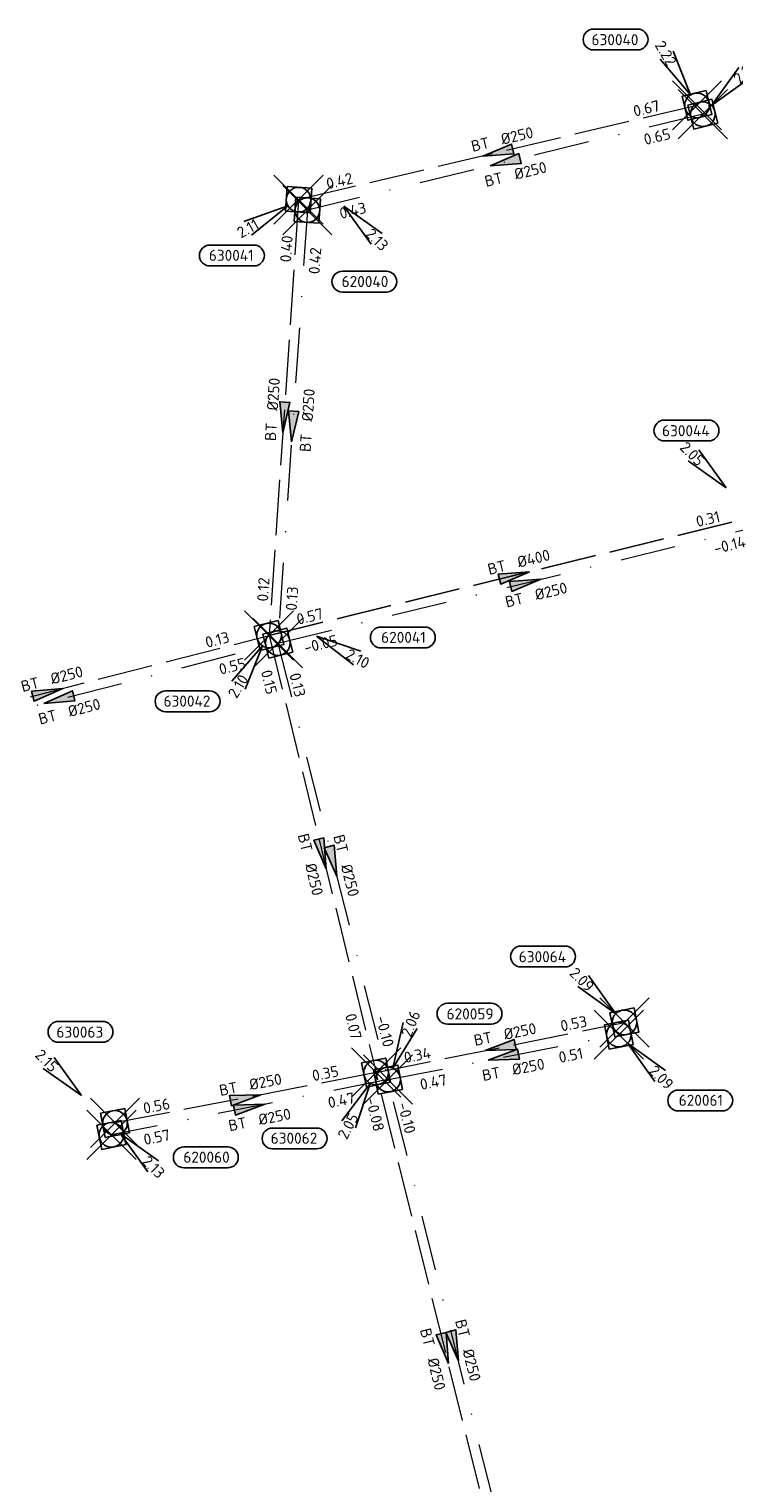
# Model space of a CAD drawing. Header units: metres. Extents: x 153343 to 157271, y 461673 to 467005.
# Tile 178 of 191: x 157018 to 157104, y 464580 to 464757. Entities that reach past the tile are written whole.
import ezdxf
from ezdxf.enums import TextEntityAlignment as Align

# ---------------------------------------------------------------- set-up
doc = ezdxf.new("R2010")
doc.units = ezdxf.units.M
doc.header["$LTSCALE"] = 0.75
doc.header["$PDMODE"] = 3
doc.header["$PDSIZE"] = 3
doc.linetypes.add('RI-HWA_BETON', pattern=[11.4, 9, -2.4])
doc.linetypes.add('RI-VWA_BETON', pattern=[19, 9, -5, 0, -5])
doc.layers.get('0').update_dxf_attribs({"lineweight": 25})
doc.layers.get('defpoints').update_dxf_attribs({"lineweight": 25})
for name, color, linetype in [('B-OI-RI-HWA_PUTNUMMER-S @ 0.75', 151, 'Continuous'), ('B-OI-RI-HWA_TRANSPORTLEIDING_BETON_400-G', 151, 'RI-HWA_BETON'), ('B-OI-RI-VWA_PUTNUMMER-S @ 0.75', 33, 'Continuous')]:
    doc.layers.add(name, color=color, linetype=linetype)
for name, color, linetype, lineweight in [('B-OI-RI-HWA_RIOOLPUT_INSPECTIEPUT-S', 151, 'Continuous', 25), ('B-OI-RI-HWA_STROOMRICHTING-S @ 0.75', 151, 'Continuous', 25), ('B-OI-RI-HWA_TRANSPORTLEIDING_BETON_250-G', 151, 'RI-HWA_BETON', 18), ('B-OI-RI-VWA_RIOOLPUT_INSPECTIEPUT_BETON-S', 33, 'Continuous', 25), ('B-OI-RI-VWA_STROOMRICHTING-S @ 0.75', 33, 'Continuous', 25), ('B-OI-RI-VWA_TRANSPORTLEIDING_BETON_250-G', 33, 'RI-VWA_BETON', 18)]:
    doc.layers.add(name, color=color, linetype=linetype, lineweight=lineweight)
doc.layers.add('inspectieput', color=7, linetype='Continuous', plot=False)
doc.styles.add('NLCS-ISO', font='isocpeur.ttf')

# ---------------------------------------------------------------- blocks, each defined once
blk = doc.blocks.new('*U1851')
at = {"ltscale": 0.1}
blk.add_hatch(color=256, dxfattribs=at).paths.add_polyline_path([(-2.5, 0), (2.5, -0.83), (2.5, 0.83)])
at = {"ltscale": 0.1, "flags": 128}
blk.add_lwpolyline([(-2.5, 0), (2.5, -0.83), (2.5, 0.83)], close=True, dxfattribs=at)
at = {"ltscale": 0.1, "style": 'NLCS-ISO'}
for tag, p in [('BOBL', (-11.25, 0)), ('MAT', (-1, 0.5))]:
    blk.add_attdef(tag, text='', height=1.8, dxfattribs=at).set_placement(p, align=Align.BOTTOM_RIGHT)
for tag, p in [('DIA', (1, 0.5)), ('BOBR', (10.3, 0))]:
    blk.add_attdef(tag, text='', height=1.8, dxfattribs=at).set_placement(p, align=Align.BOTTOM_LEFT)
at = {"layer": 'defpoints', "ltscale": 0.1, "style": 'NLCS-ISO', "flags": 1}
blk.add_attdef('JVA', text='', height=1.8, dxfattribs=at).set_placement((0, -1), align=Align.TOP_CENTER)
blk = doc.blocks.new('*U1831')
at = {"ltscale": 0.1}
blk.add_hatch(color=256, dxfattribs=at).paths.add_polyline_path([(2.5, 0), (-2.5, -0.83), (-2.5, 0.83)])
at = {"ltscale": 0.1, "flags": 128}
blk.add_lwpolyline([(2.5, 0), (-2.5, -0.83), (-2.5, 0.83)], close=True, dxfattribs=at)
at = {"ltscale": 0.1, "style": 'NLCS-ISO'}
for tag, p in [('BOBL', (-12.26, 0)), ('MAT', (-1, 0.5))]:
    blk.add_attdef(tag, text='', height=1.8, dxfattribs=at).set_placement(p, align=Align.BOTTOM_RIGHT)
for tag, p in [('DIA', (1, 0.5)), ('BOBR', (11.31, 0))]:
    blk.add_attdef(tag, text='', height=1.8, dxfattribs=at).set_placement(p, align=Align.BOTTOM_LEFT)
at = {"layer": 'defpoints', "ltscale": 0.1, "style": 'NLCS-ISO', "flags": 1}
blk.add_attdef('JVA', text='', height=1.8, dxfattribs=at).set_placement((0, -1), align=Align.TOP_CENTER)
blk = doc.blocks.new('*U1846')
at = {"ltscale": 0.1}
blk.add_hatch(color=256, dxfattribs=at).paths.add_polyline_path([(2.5, 0), (-2.5, -0.83), (-2.5, 0.83)])
at = {"ltscale": 0.1, "flags": 128}
blk.add_lwpolyline([(2.5, 0), (-2.5, -0.83), (-2.5, 0.83)], close=True, dxfattribs=at)
at = {"ltscale": 0.1, "style": 'NLCS-ISO'}
for tag, p in [('BOBL', (-36.88, -3.24)), ('MAT', (-1, -3.74))]:
    blk.add_attdef(tag, text='', height=1.8, dxfattribs=at).set_placement(p, align=Align.BOTTOM_RIGHT)
for tag, p in [('DIA', (1, -3.74)), ('BOBR', (26.06, -3.22))]:
    blk.add_attdef(tag, text='', height=1.8, dxfattribs=at).set_placement(p, align=Align.BOTTOM_LEFT)
at = {"layer": 'defpoints', "ltscale": 0.1, "style": 'NLCS-ISO', "flags": 1}
blk.add_attdef('JVA', text='', height=1.8, dxfattribs=at).set_placement((0, -1), align=Align.TOP_CENTER)
blk = doc.blocks.new('*U1826')
at = {"ltscale": 0.1}
blk.add_hatch(color=256, dxfattribs=at).paths.add_polyline_path([(2.5, 0), (-2.5, -0.83), (-2.5, 0.83)])
at = {"ltscale": 0.1, "flags": 128}
blk.add_lwpolyline([(2.5, 0), (-2.5, -0.83), (-2.5, 0.83)], close=True, dxfattribs=at)
at = {"ltscale": 0.1, "style": 'NLCS-ISO'}
for tag, p in [('BOBL', (-27.21, -3.24)), ('MAT', (-1, -3.74))]:
    blk.add_attdef(tag, text='', height=1.8, dxfattribs=at).set_placement(p, align=Align.BOTTOM_RIGHT)
for tag, p in [('DIA', (1, -3.74)), ('BOBR', (26.27, -3.23))]:
    blk.add_attdef(tag, text='', height=1.8, dxfattribs=at).set_placement(p, align=Align.BOTTOM_LEFT)
at = {"layer": 'defpoints', "ltscale": 0.1, "style": 'NLCS-ISO', "flags": 1}
blk.add_attdef('JVA', text='', height=1.8, dxfattribs=at).set_placement((0, -1), align=Align.TOP_CENTER)
blk = doc.blocks.new('*U1829')
at = {"ltscale": 0.1}
blk.add_hatch(color=256, dxfattribs=at).paths.add_polyline_path([(2.5, 0), (-2.5, -0.83), (-2.5, 0.83)])
at = {"ltscale": 0.1, "flags": 128}
blk.add_lwpolyline([(2.5, 0), (-2.5, -0.83), (-2.5, 0.83)], close=True, dxfattribs=at)
at = {"ltscale": 0.1, "style": 'NLCS-ISO'}
for tag, p in [('BOBL', (-31.7, 0)), ('MAT', (-1, 0.5))]:
    blk.add_attdef(tag, text='', height=1.8, dxfattribs=at).set_placement(p, align=Align.BOTTOM_RIGHT)
for tag, p in [('DIA', (1, 0.5)), ('BOBR', (30.76, -0.01))]:
    blk.add_attdef(tag, text='', height=1.8, dxfattribs=at).set_placement(p, align=Align.BOTTOM_LEFT)
at = {"layer": 'defpoints', "ltscale": 0.1, "style": 'NLCS-ISO', "flags": 1}
blk.add_attdef('JVA', text='', height=1.8, dxfattribs=at).set_placement((0, -1), align=Align.TOP_CENTER)
blk = doc.blocks.new('*U1830')
at = {"ltscale": 0.1}
blk.add_hatch(color=256, dxfattribs=at).paths.add_polyline_path([(-2.5, 0), (2.5, -0.83), (2.5, 0.83)])
at = {"ltscale": 0.1, "flags": 128}
blk.add_lwpolyline([(-2.5, 0), (2.5, -0.83), (2.5, 0.83)], close=True, dxfattribs=at)
at = {"ltscale": 0.1, "style": 'NLCS-ISO'}
for tag, p in [('BOBL', (-26.14, 0)), ('MAT', (-1, 0.5))]:
    blk.add_attdef(tag, text='', height=1.8, dxfattribs=at).set_placement(p, align=Align.BOTTOM_RIGHT)
for tag, p in [('DIA', (1, 0.5)), ('BOBR', (25.19, -0.01))]:
    blk.add_attdef(tag, text='', height=1.8, dxfattribs=at).set_placement(p, align=Align.BOTTOM_LEFT)
at = {"layer": 'defpoints', "ltscale": 0.1, "style": 'NLCS-ISO', "flags": 1}
blk.add_attdef('JVA', text='', height=1.8, dxfattribs=at).set_placement((0, -1), align=Align.TOP_CENTER)
blk = doc.blocks.new('*U1827')
at = {"ltscale": 0.1}
blk.add_hatch(color=256, dxfattribs=at).paths.add_polyline_path([(-2.5, 0), (2.5, -0.83), (2.5, 0.83)])
at = {"ltscale": 0.1, "flags": 128}
blk.add_lwpolyline([(-2.5, 0), (2.5, -0.83), (2.5, 0.83)], close=True, dxfattribs=at)
at = {"ltscale": 0.1, "style": 'NLCS-ISO'}
for tag, p in [('BOBL', (-23.92, 0)), ('MAT', (-1, 0.5))]:
    blk.add_attdef(tag, text='', height=1.8, dxfattribs=at).set_placement(p, align=Align.BOTTOM_RIGHT)
for tag, p in [('DIA', (1, 0.5)), ('BOBR', (22.98, -0.01))]:
    blk.add_attdef(tag, text='', height=1.8, dxfattribs=at).set_placement(p, align=Align.BOTTOM_LEFT)
at = {"layer": 'defpoints', "ltscale": 0.1, "style": 'NLCS-ISO', "flags": 1}
blk.add_attdef('JVA', text='', height=1.8, dxfattribs=at).set_placement((0, -1), align=Align.TOP_CENTER)
blk = doc.blocks.new('*U1803')
at = {"ltscale": 0.1}
blk.add_hatch(color=256, dxfattribs=at).paths.add_polyline_path([(2.5, 0), (-2.5, -0.83), (-2.5, 0.83)])
at = {"ltscale": 0.1, "flags": 128}
blk.add_lwpolyline([(2.5, 0), (-2.5, -0.83), (-2.5, 0.83)], close=True, dxfattribs=at)
at = {"ltscale": 0.1, "style": 'NLCS-ISO'}
for tag, p in [('BOBL', (-27.78, 0)), ('MAT', (-1, 0.5))]:
    blk.add_attdef(tag, text='', height=1.8, dxfattribs=at).set_placement(p, align=Align.BOTTOM_RIGHT)
for tag, p in [('DIA', (1, 0.5)), ('BOBR', (26.83, -0.01))]:
    blk.add_attdef(tag, text='', height=1.8, dxfattribs=at).set_placement(p, align=Align.BOTTOM_LEFT)
at = {"layer": 'defpoints', "ltscale": 0.1, "style": 'NLCS-ISO', "flags": 1}
blk.add_attdef('JVA', text='', height=1.8, dxfattribs=at).set_placement((0, -1), align=Align.TOP_CENTER)
blk = doc.blocks.new('*U1774')
at = {"ltscale": 0.1}
blk.add_hatch(color=256, dxfattribs=at).paths.add_polyline_path([(-2.5, 0), (2.5, -0.83), (2.5, 0.83)])
at = {"ltscale": 0.1, "flags": 128}
blk.add_lwpolyline([(-2.5, 0), (2.5, -0.83), (2.5, 0.83)], close=True, dxfattribs=at)
at = {"ltscale": 0.1, "style": 'NLCS-ISO'}
for tag, p in [('BOBL', (-9.76, -3.24)), ('MAT', (-1, -3.74))]:
    blk.add_attdef(tag, text='', height=1.8, dxfattribs=at).set_placement(p, align=Align.BOTTOM_RIGHT)
for tag, p in [('DIA', (1, -3.74)), ('BOBR', (8.82, -3.24))]:
    blk.add_attdef(tag, text='', height=1.8, dxfattribs=at).set_placement(p, align=Align.BOTTOM_LEFT)
at = {"layer": 'defpoints', "ltscale": 0.1, "style": 'NLCS-ISO', "flags": 1}
blk.add_attdef('JVA', text='', height=1.8, dxfattribs=at).set_placement((0, -1), align=Align.TOP_CENTER)
blk = doc.blocks.new('*U1771')
at = {"ltscale": 0.1}
blk.add_hatch(color=256, dxfattribs=at).paths.add_polyline_path([(2.5, 0), (-2.5, -0.83), (-2.5, 0.83)])
at = {"ltscale": 0.1, "flags": 128}
blk.add_lwpolyline([(2.5, 0), (-2.5, -0.83), (-2.5, 0.83)], close=True, dxfattribs=at)
at = {"ltscale": 0.1, "style": 'NLCS-ISO'}
for tag, p in [('BOBL', (-13.58, -3.24)), ('MAT', (-1, -3.74))]:
    blk.add_attdef(tag, text='', height=1.8, dxfattribs=at).set_placement(p, align=Align.BOTTOM_RIGHT)
for tag, p in [('DIA', (1, -3.74)), ('BOBR', (12.63, -3.24))]:
    blk.add_attdef(tag, text='', height=1.8, dxfattribs=at).set_placement(p, align=Align.BOTTOM_LEFT)
at = {"layer": 'defpoints', "ltscale": 0.1, "style": 'NLCS-ISO', "flags": 1}
blk.add_attdef('JVA', text='', height=1.8, dxfattribs=at).set_placement((0, -1), align=Align.TOP_CENTER)
blk = doc.blocks.new('*U1769')
at = {"ltscale": 0.1}
blk.add_hatch(color=256, dxfattribs=at).paths.add_polyline_path([(2.5, 0), (-2.5, -0.83), (-2.5, 0.83)])
at = {"ltscale": 0.1, "flags": 128}
blk.add_lwpolyline([(2.5, 0), (-2.5, -0.83), (-2.5, 0.83)], close=True, dxfattribs=at)
at = {"ltscale": 0.1, "style": 'NLCS-ISO'}
for tag, p in [('BOBL', (-35.28, 0)), ('MAT', (-1, 0.5))]:
    blk.add_attdef(tag, text='', height=1.8, dxfattribs=at).set_placement(p, align=Align.BOTTOM_RIGHT)
for tag, p in [('DIA', (1, 0.5)), ('BOBR', (34.34, -0.02))]:
    blk.add_attdef(tag, text='', height=1.8, dxfattribs=at).set_placement(p, align=Align.BOTTOM_LEFT)
at = {"layer": 'defpoints', "ltscale": 0.1, "style": 'NLCS-ISO', "flags": 1}
blk.add_attdef('JVA', text='', height=1.8, dxfattribs=at).set_placement((0, -1), align=Align.TOP_CENTER)
blk = doc.blocks.new('*U1755')
at = {"ltscale": 0.1}
blk.add_hatch(color=256, dxfattribs=at).paths.add_polyline_path([(2.5, 0), (-2.5, -0.83), (-2.5, 0.83)])
at = {"ltscale": 0.1, "flags": 128}
blk.add_lwpolyline([(2.5, 0), (-2.5, -0.83), (-2.5, 0.83)], close=True, dxfattribs=at)
at = {"ltscale": 0.1, "style": 'NLCS-ISO'}
for tag, p in [('BOBL', (-27.23, 0)), ('MAT', (-1, 0.5))]:
    blk.add_attdef(tag, text='', height=1.8, dxfattribs=at).set_placement(p, align=Align.BOTTOM_RIGHT)
for tag, p in [('DIA', (1, 0.5)), ('BOBR', (26.28, -0.01))]:
    blk.add_attdef(tag, text='', height=1.8, dxfattribs=at).set_placement(p, align=Align.BOTTOM_LEFT)
at = {"layer": 'defpoints', "ltscale": 0.1, "style": 'NLCS-ISO', "flags": 1}
blk.add_attdef('JVA', text='', height=1.8, dxfattribs=at).set_placement((0, -1), align=Align.TOP_CENTER)
blk = doc.blocks.new('*U1749')
at = {"ltscale": 0.1}
blk.add_hatch(color=256, dxfattribs=at).paths.add_polyline_path([(2.5, 0), (-2.5, -0.83), (-2.5, 0.83)])
at = {"ltscale": 0.1, "flags": 128}
blk.add_lwpolyline([(2.5, 0), (-2.5, -0.83), (-2.5, 0.83)], close=True, dxfattribs=at)
at = {"ltscale": 0.1, "style": 'NLCS-ISO'}
for tag, p in [('BOBL', (-31.96, -3.24)), ('MAT', (-1, -3.74))]:
    blk.add_attdef(tag, text='', height=1.8, dxfattribs=at).set_placement(p, align=Align.BOTTOM_RIGHT)
for tag, p in [('DIA', (1, -3.74)), ('BOBR', (31.01, -3.3))]:
    blk.add_attdef(tag, text='', height=1.8, dxfattribs=at).set_placement(p, align=Align.BOTTOM_LEFT)
at = {"layer": 'defpoints', "ltscale": 0.1, "style": 'NLCS-ISO', "flags": 1}
blk.add_attdef('JVA', text='', height=1.8, dxfattribs=at).set_placement((0, -1), align=Align.TOP_CENTER)
blk = doc.blocks.new('*U1750')
at = {"ltscale": 0.1}
blk.add_hatch(color=256, dxfattribs=at).paths.add_polyline_path([(-2.5, 0), (2.5, -0.83), (2.5, 0.83)])
at = {"ltscale": 0.1, "flags": 128}
blk.add_lwpolyline([(-2.5, 0), (2.5, -0.83), (2.5, 0.83)], close=True, dxfattribs=at)
at = {"ltscale": 0.1, "style": 'NLCS-ISO'}
for tag, p in [('BOBL', (-25.9, -3.24)), ('MAT', (-1, -3.74))]:
    blk.add_attdef(tag, text='', height=1.8, dxfattribs=at).set_placement(p, align=Align.BOTTOM_RIGHT)
for tag, p in [('DIA', (1, -3.74)), ('BOBR', (24.96, -3.23))]:
    blk.add_attdef(tag, text='', height=1.8, dxfattribs=at).set_placement(p, align=Align.BOTTOM_LEFT)
at = {"layer": 'defpoints', "ltscale": 0.1, "style": 'NLCS-ISO', "flags": 1}
blk.add_attdef('JVA', text='', height=1.8, dxfattribs=at).set_placement((0, -1), align=Align.TOP_CENTER)
blk = doc.blocks.new('*U1751')
at = {"ltscale": 0.1}
blk.add_hatch(color=256, dxfattribs=at).paths.add_polyline_path([(-2.5, 0), (2.5, -0.83), (2.5, 0.83)])
at = {"ltscale": 0.1, "flags": 128}
blk.add_lwpolyline([(-2.5, 0), (2.5, -0.83), (2.5, 0.83)], close=True, dxfattribs=at)
at = {"ltscale": 0.1, "style": 'NLCS-ISO'}
for tag, p in [('BOBL', (-23.72, -3.24)), ('MAT', (-1, -3.74))]:
    blk.add_attdef(tag, text='', height=1.8, dxfattribs=at).set_placement(p, align=Align.BOTTOM_RIGHT)
for tag, p in [('DIA', (1, -3.74)), ('BOBR', (22.78, -3.23))]:
    blk.add_attdef(tag, text='', height=1.8, dxfattribs=at).set_placement(p, align=Align.BOTTOM_LEFT)
at = {"layer": 'defpoints', "ltscale": 0.1, "style": 'NLCS-ISO', "flags": 1}
blk.add_attdef('JVA', text='', height=1.8, dxfattribs=at).set_placement((0, -1), align=Align.TOP_CENTER)
blk = doc.blocks.new('*U1753')
at = {"ltscale": 0.1}
blk.add_hatch(color=256, dxfattribs=at).paths.add_polyline_path([(-2.5, 0), (2.5, -0.83), (2.5, 0.83)])
at = {"ltscale": 0.1, "flags": 128}
blk.add_lwpolyline([(-2.5, 0), (2.5, -0.83), (2.5, 0.83)], close=True, dxfattribs=at)
at = {"ltscale": 0.1, "style": 'NLCS-ISO'}
for tag, p in [('BOBL', (-27.41, -3.24)), ('MAT', (-1, -3.74))]:
    blk.add_attdef(tag, text='', height=1.8, dxfattribs=at).set_placement(p, align=Align.BOTTOM_RIGHT)
for tag, p in [('DIA', (1, -3.74)), ('BOBR', (26.46, -3.23))]:
    blk.add_attdef(tag, text='', height=1.8, dxfattribs=at).set_placement(p, align=Align.BOTTOM_LEFT)
at = {"layer": 'defpoints', "ltscale": 0.1, "style": 'NLCS-ISO', "flags": 1}
blk.add_attdef('JVA', text='', height=1.8, dxfattribs=at).set_placement((0, -1), align=Align.TOP_CENTER)
blk = doc.blocks.new('B-SRI-PUT_HWA-SO')
at = {"lineweight": -3, "flags": 128}
blk.add_lwpolyline([(-2, -2), (2, -2), (2, 2), (-2, 2)], close=True, dxfattribs=at)
at = {"lineweight": -3}
blk.add_circle((0, 0), 2, dxfattribs=at)
blk = doc.blocks.new('*U255')
for q in [(-5.83, 7.6), (-7.6, 5.83)]:
    blk.add_line((-1.41, 1.41), q)
blk.add_lwpolyline([(-16.81, 12.39), (-9.65, 12.39, -1), (-9.65, 9.01), (-16.81, 9.01, -1)], format="xyb", close=True)
at = {"ltscale": 0.1, "style": 'NLCS-ISO'}
blk.add_attdef('PUTNR', text='', height=1.8, dxfattribs=at).set_placement((-13.33, 10.67), align=Align.MIDDLE_CENTER)
blk.add_attdef('PUTHGT', text='', height=1.8, rotation=315, dxfattribs=at).set_placement((-8.44, 8.48), align=Align.MIDDLE_LEFT)
blk = doc.blocks.new('*U1003')
for q in [(-5.83, 7.6), (-7.6, 5.83)]:
    blk.add_line((-1.41, 1.41), q)
blk.add_lwpolyline([(-5.13, 13.45), (2.03, 13.45, -1), (2.03, 10.06), (-5.13, 10.06, -1)], format="xyb", close=True)
at = {"ltscale": 0.1, "style": 'NLCS-ISO'}
blk.add_attdef('PUTNR', text='', height=1.8, dxfattribs=at).set_placement((-1.66, 11.72), align=Align.MIDDLE_CENTER)
blk.add_attdef('PUTHGT', text='', height=1.8, rotation=315, dxfattribs=at).set_placement((-8.44, 8.48), align=Align.MIDDLE_LEFT)
blk = doc.blocks.new('*U997')
for q in [(-5.54, -7.82), (-3.33, -8.98)]:
    blk.add_line((-0.93, -1.77), q)
blk.add_lwpolyline([(-16.81, -12.39), (-9.65, -12.39, 1), (-9.65, -9.01), (-16.81, -9.01, 1)], format="xyb", close=True)
at = {"ltscale": 0.1, "style": 'NLCS-ISO'}
blk.add_attdef('PUTHGT', text='', height=1.8, rotation=62.1696, dxfattribs=at).set_placement((-5.56, -10.6), align=Align.MIDDLE_LEFT)
blk.add_attdef('PUTNR', text='', height=1.8, dxfattribs=at).set_placement((-13.33, -8.87), align=Align.MIDDLE_CENTER)
blk = doc.blocks.new('*U993')
for q in [(-5.83, 7.6), (-7.6, 5.83)]:
    blk.add_line((-1.41, 1.41), q)
blk.add_lwpolyline([(-11.44, 12.44), (-4.28, 12.44, -1), (-4.28, 9.05), (-11.44, 9.05, -1)], format="xyb", close=True)
at = {"ltscale": 0.1, "style": 'NLCS-ISO'}
blk.add_attdef('PUTNR', text='', height=1.8, dxfattribs=at).set_placement((-7.96, 10.71), align=Align.MIDDLE_CENTER)
blk.add_attdef('PUTHGT', text='', height=1.8, rotation=315, dxfattribs=at).set_placement((-8.44, 8.48), align=Align.MIDDLE_LEFT)
blk = doc.blocks.new('*U994')
for q in [(-8.89, -3.56), (-7.67, -5.74)]:
    blk.add_line((-1.74, -0.98), q)
blk.add_lwpolyline([(-14.41, -10.77), (-7.25, -10.77, 1), (-7.25, -7.38), (-14.41, -7.38, 1)], format="xyb", close=True)
at = {"ltscale": 0.1, "style": 'NLCS-ISO'}
blk.add_attdef('PUTHGT', text='', height=1.8, rotation=29.3262, dxfattribs=at).set_placement((-10.42, -5.89), align=Align.MIDDLE_LEFT)
blk.add_attdef('PUTNR', text='', height=1.8, dxfattribs=at).set_placement((-10.93, -7.24), align=Align.MIDDLE_CENTER)
blk = doc.blocks.new('*U995')
for q in [(-5.99, 7.48), (-3.85, 8.78)]:
    blk.add_line((-1.04, 1.71), q)
blk.add_lwpolyline([(-16.81, 12.39), (-9.65, 12.39, -1), (-9.65, 9.01), (-16.81, 9.01, -1)], format="xyb", close=True)
at = {"ltscale": 0.1, "style": 'NLCS-ISO'}
blk.add_attdef('PUTNR', text='', height=1.8, dxfattribs=at).set_placement((-13.33, 10.67), align=Align.MIDDLE_CENTER)
blk.add_attdef('PUTHGT', text='', height=1.8, rotation=301.1716, dxfattribs=at).set_placement((-6.17, 10.25), align=Align.MIDDLE_LEFT)
blk = doc.blocks.new('*U973')
for q in [(-6.03, -7.44), (-3.9, -8.75)]:
    blk.add_line((-1.05, -1.7), q)
blk.add_lwpolyline([(-16.81, -12.39), (-9.65, -12.39, 1), (-9.65, -9.01), (-16.81, -9.01, 1)], format="xyb", close=True)
at = {"ltscale": 0.1, "style": 'NLCS-ISO'}
blk.add_attdef('PUTHGT', text='', height=1.8, rotation=58.4725, dxfattribs=at).set_placement((-6.23, -10.22), align=Align.MIDDLE_LEFT)
blk.add_attdef('PUTNR', text='', height=1.8, dxfattribs=at).set_placement((-13.33, -8.87), align=Align.MIDDLE_CENTER)
blk = doc.blocks.new('*U321')
for q in [(5.83, -7.6), (7.6, -5.83)]:
    blk.add_line((1.41, -1.41), q)
blk.add_lwpolyline([(16.81, -12.39), (9.65, -12.39, -1), (9.65, -9.01), (16.81, -9.01, -1)], format="xyb", close=True)
at = {"ltscale": 0.1, "style": 'NLCS-ISO'}
blk.add_attdef('PUTHGT', text='', height=1.8, rotation=315, dxfattribs=at).set_placement((5.39, -5.43), align=Align.MIDDLE_LEFT)
blk.add_attdef('PUTNR', text='', height=1.8, dxfattribs=at).set_placement((13.33, -8.87), align=Align.MIDDLE_CENTER)
blk = doc.blocks.new('*U956')
for q in [(5.83, -7.6), (7.6, -5.83)]:
    blk.add_line((1.41, -1.41), q)
blk.add_lwpolyline([(18.86, -6.94), (11.7, -6.94, -1), (11.7, -3.55), (18.86, -3.55, -1)], format="xyb", close=True)
at = {"ltscale": 0.1, "style": 'NLCS-ISO'}
blk.add_attdef('PUTNR', text='', height=1.8, dxfattribs=at).set_placement((15.39, -3.41), align=Align.MIDDLE_CENTER)
blk.add_attdef('PUTHGT', text='', height=1.8, rotation=315, dxfattribs=at).set_placement((5.39, -5.43), align=Align.MIDDLE_LEFT)
blk = doc.blocks.new('*U859')
for q in [(2.45, 9.26), (4.76, 8.32)]:
    blk.add_line((0.76, 1.85), q)
blk.add_lwpolyline([(16.81, 12.39), (9.65, 12.39, 1), (9.65, 9.01), (16.81, 9.01, 1)], format="xyb", close=True)
at = {"ltscale": 0.1, "style": 'NLCS-ISO'}
blk.add_attdef('PUTHGT', text='', height=1.8, rotation=67.7168, dxfattribs=at).set_placement((2.87, 7.09), align=Align.MIDDLE_LEFT)
blk.add_attdef('PUTNR', text='', height=1.8, dxfattribs=at).set_placement((13.33, 10.67), align=Align.MIDDLE_CENTER)
blk = doc.blocks.new('*U945')
for q in [(5.83, -7.6), (7.6, -5.83)]:
    blk.add_line((1.41, -1.41), q)
blk.add_lwpolyline([(8.3, -15.35), (1.15, -15.35, -1), (1.15, -11.97), (8.3, -11.97, -1)], format="xyb", close=True)
at = {"ltscale": 0.1, "style": 'NLCS-ISO'}
blk.add_attdef('PUTHGT', text='', height=1.8, rotation=315, dxfattribs=at).set_placement((5.39, -5.43), align=Align.MIDDLE_LEFT)
blk.add_attdef('PUTNR', text='', height=1.8, dxfattribs=at).set_placement((4.83, -11.83), align=Align.MIDDLE_CENTER)
blk = doc.blocks.new('*U43')
for q in [(5.83, 7.6), (7.6, 5.83)]:
    blk.add_line((1.41, 1.41), q)
blk.add_lwpolyline([(16.81, 12.39), (9.65, 12.39, 1), (9.65, 9.01), (16.81, 9.01, 1)], format="xyb", close=True)
at = {"ltscale": 0.1, "style": 'NLCS-ISO'}
blk.add_attdef('PUTHGT', text='', height=1.8, rotation=45, dxfattribs=at).set_placement((5.39, 5.43), align=Align.MIDDLE_LEFT)
blk.add_attdef('PUTNR', text='', height=1.8, dxfattribs=at).set_placement((13.33, 10.67), align=Align.MIDDLE_CENTER)
blk = doc.blocks.new('*U948')
for q in [(7.78, -5.6), (8.96, -3.39)]:
    blk.add_line((1.76, -0.95), q)
blk.add_lwpolyline([(19.35, -2.84), (12.2, -2.84, -1), (12.2, 0.55), (19.35, 0.55, -1)], format="xyb", close=True)
at = {"ltscale": 0.1, "style": 'NLCS-ISO'}
blk.add_attdef('PUTNR', text='', height=1.8, dxfattribs=at).set_placement((15.88, 0.69), align=Align.MIDDLE_CENTER)
blk.add_attdef('PUTHGT', text='', height=1.8, rotation=331.769, dxfattribs=at).set_placement((6.72, -3.64), align=Align.MIDDLE_LEFT)
blk = doc.blocks.new('B-SRI-PUT_VWA-SO')
at = {"flags": 128}
blk.add_lwpolyline([(-2, 2), (2, 2), (2, -2), (-2, -2)], close=True, dxfattribs=at)
at = {"lineweight": -3, "flags": 128}
blk.add_lwpolyline([(2, -2), (2, 2), (-2, 2), (-2, -2)], close=True, dxfattribs=at)
at = {"lineweight": -3}
blk.add_circle((0, 0), 2, dxfattribs=at)

msp = doc.modelspace()

# ---------------------------------------------------------------- linework, layer by layer
at = {"layer": 'B-OI-RI-HWA_TRANSPORTLEIDING_BETON_250-G', "transparency": 33554610}
for p, q in [((157099.65, 464747.99), (157051.1, 464736.5)), ((157051.1, 464736.5), (157047.5, 464683.41)), ((156993.57, 464669.58), (157047.5, 464683.41)), ((157047.5, 464683.41), (157060.54, 464630.16)), ((157060.54, 464630.16), (157090.81, 464636.27)), ((157060.54, 464630.16), (157028.73, 464624.02)), ((157077.29, 464562.88), (157060.54, 464630.16))]:
    msp.add_line(p, q, dxfattribs=at)
at = {"layer": 'B-OI-RI-HWA_TRANSPORTLEIDING_BETON_400-G', "transparency": 33554610}
msp.add_line((157047.5, 464683.41), (157107.3, 464698.04), dxfattribs=at)
at = {"layer": 'B-OI-RI-VWA_TRANSPORTLEIDING_BETON_250-G', "transparency": 33554610}
for p, q in [((157100.36, 464746.92), (157052.17, 464735.22)), ((157052.17, 464735.22), (157048.57, 464682.48)), ((157048.57, 464682.48), (157108.76, 464697.1)), ((156995.19, 464668.73), (157048.57, 464682.48)), ((157048.57, 464682.48), (157062, 464629.3)), ((157062, 464629.3), (157090.12, 464634.78)), ((157062, 464629.3), (157028.29, 464622.56)), ((157078.24, 464564.37), (157062, 464629.3))]:
    msp.add_line(p, q, dxfattribs=at)
at = {"layer": 'inspectieput', "color": 0, "transparency": 33554610}
for p in [(157099.65, 464747.99), (157100.36, 464746.92), (157051.1, 464736.5), (157052.17, 464735.22), (157047.5, 464683.41), (157048.57, 464682.48), (157090.81, 464636.27), (157090.12, 464634.78), (157060.54, 464630.16), (157062, 464629.3), (157028.73, 464624.02), (157028.29, 464622.56)]:
    msp.add_point(p, dxfattribs=at)

# ---------------------------------------------------------------- block references
at = {"layer": 'B-OI-RI-HWA_PUTNUMMER-S @ 0.75', "color": 0, "transparency": 33554610, "xscale": 0.75, "yscale": 0.75, "zscale": 0.75}
for name, p, values in [('*U995', (157099.65, 464747.99), {'PUTNR': '630040', 'PUTHGT': '2.22'}), ('*U993', (157104.26, 464700.32), {'PUTNR': '630044', 'PUTHGT': '2.05'}), ('*U255', (157090.81, 464636.27), {'PUTNR': '630064', 'PUTHGT': '2.09'}), ('*U1003', (157025.69, 464626.3), {'PUTNR': '630063', 'PUTHGT': '2.15'})]:
    msp.add_blockref(name, p, dxfattribs=at).add_auto_attribs(values)
at = {"layer": 'B-OI-RI-HWA_PUTNUMMER-S @ 0.75', "color": 0, "transparency": 33554610}
ref = msp.add_blockref('*U994', (157051.1, 464736.5), dxfattribs=dict(at, xscale=0.75, yscale=0.75, zscale=0.75))
ref.add_attrib('PUTNR', '630041', dxfattribs={"layer": '0', "ltscale": 0.1, "height": 1.35, "style": 'NLCS-ISO'}).set_placement((157042.9, 464729.72), align=Align.MIDDLE_CENTER)
ref.add_attrib('PUTHGT', '2.11', dxfattribs={"layer": '0', "ltscale": 0.1, "height": 1.35, "rotation": 29.3262, "style": 'NLCS-ISO'}).set_placement((157043.76, 464732.35), align=Align.MIDDLE_LEFT)
ref = msp.add_blockref('*U973', (157047.5, 464683.41), dxfattribs=dict(at, xscale=0.75, yscale=0.75, zscale=0.75))
ref.add_attrib('PUTNR', '630042', dxfattribs={"layer": '0', "ltscale": 0.1, "height": 1.35, "style": 'NLCS-ISO'}).set_placement((157037.5, 464675.41), align=Align.MIDDLE_CENTER)
ref.add_attrib('PUTHGT', '2.10', dxfattribs={"layer": '0', "ltscale": 0.1, "height": 1.35, "rotation": 58.4725, "style": 'NLCS-ISO'}).set_placement((157042.97, 464675.98), align=Align.MIDDLE_LEFT)
ref = msp.add_blockref('*U997', (157060.54, 464630.16), dxfattribs=dict(at, xscale=0.75, yscale=0.75, zscale=0.75))
ref.add_attrib('PUTNR', '630062', dxfattribs={"layer": '0', "ltscale": 0.1, "height": 1.35, "style": 'NLCS-ISO'}).set_placement((157050.54, 464622.16), align=Align.MIDDLE_CENTER)
ref.add_attrib('PUTHGT', '2.05', dxfattribs={"layer": '0', "ltscale": 0.1, "height": 1.35, "rotation": 62.1696, "style": 'NLCS-ISO'}).set_placement((157056.37, 464622.21), align=Align.MIDDLE_LEFT)
at = {"layer": 'B-OI-RI-HWA_RIOOLPUT_INSPECTIEPUT-S', "transparency": 33554610}
for p, xscale, yscale, zscale, rotation in [((157099.65, 464747.99), 0.7499999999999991, 0.7499999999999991, 0.7499999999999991, 193.3148266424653), ((157051.1, 464736.5), 0.75, 0.75, 0.75, 266.1207471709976), ((157047.5, 464683.41), 0.75, 0.75, 0.75, 283.7599564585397), ((157090.81, 464636.27), 0.75, 0.75, 0.75, 191.4118174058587), ((157060.54, 464630.16), 0.7499999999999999, 0.7499999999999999, 0.7499999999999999, 11.41181740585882), ((157028.73, 464624.02), 0.7499999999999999, 0.7499999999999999, 0.7499999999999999, 10.92493726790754)]:
    msp.add_blockref('B-SRI-PUT_HWA-SO', p, dxfattribs=dict(at, xscale=xscale, yscale=yscale, zscale=zscale, rotation=rotation))
at = {"layer": 'B-OI-RI-HWA_STROOMRICHTING-S @ 0.75', "color": 0, "transparency": 33554610, "xscale": 0.75, "yscale": 0.75, "zscale": 0.75}
for name, p, rotation, values in [('*U1827', (157075.38, 464742.24), 13.31482664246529, {'MAT': 'BT', 'DIA': '%%c250', 'BOBL': '0.42', 'BOBR': '0.67'}), ('*U1830', (157049.3, 464709.96), 86.12074717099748, {'MAT': 'BT', 'DIA': '%%c250', 'BOBL': '0.12', 'BOBR': '0.40'}), ('*U1829', (157077.4, 464690.72), 13.74731790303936, {'MAT': 'BT', 'DIA': '%%c400', 'BOBL': '0.57', 'BOBR': '0.31'}), ('*U1803', (157020.54, 464676.49), 14.38318383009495, {'MAT': 'BT', 'DIA': '%%c250', 'BOBL': '0.62', 'BOBR': '0.13'}), ('*U1826', (157054.02, 464656.78), 283.7599564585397, {'MAT': 'BT', 'DIA': '%%c250', 'BOBL': '0.15', 'BOBR': '0.07'}), ('*U1851', (157075.67, 464633.22), 11.41181740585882, {'MAT': 'BT', 'DIA': '%%c250', 'BOBL': '0.34', 'BOBR': '0.53'}), ('*U1831', (157044.64, 464627.09), 10.92493726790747, {'MAT': 'BT', 'DIA': '%%c250', 'BOBL': '0.56', 'BOBR': '0.35'}), ('*U1846', (157068.92, 464596.52), 283.9801242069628, {'MAT': 'BT', 'DIA': '%%c250', 'BOBL': '-0.08', 'BOBR': '-0.34'})]:
    msp.add_blockref(name, p, dxfattribs=dict(at, rotation=rotation)).add_auto_attribs(values)
at = {"layer": 'B-OI-RI-VWA_PUTNUMMER-S @ 0.75', "color": 0, "transparency": 33554610, "xscale": 0.75, "yscale": 0.75, "zscale": 0.75}
for name, p, values in [('*U43', (157100.36, 464746.92), {'PUTNR': '620039', 'PUTHGT': '2.21'}), ('*U859', (157062, 464629.3), {'PUTNR': '620059', 'PUTHGT': '2.06'})]:
    msp.add_blockref(name, p, dxfattribs=at).add_auto_attribs(values)
at = {"layer": 'B-OI-RI-VWA_PUTNUMMER-S @ 0.75', "color": 0, "transparency": 33554610}
ref = msp.add_blockref('*U945', (157055.57, 464736.76), dxfattribs=dict(at, xscale=0.75, yscale=0.75, zscale=0.75))
ref.add_attrib('PUTNR', '620040', dxfattribs={"layer": '0', "ltscale": 0.1, "height": 1.35, "style": 'NLCS-ISO'}).set_placement((157059.19, 464726.53), align=Align.MIDDLE_CENTER)
ref.add_attrib('PUTHGT', '2.13', dxfattribs={"layer": '0', "ltscale": 0.1, "height": 1.35, "rotation": 315, "style": 'NLCS-ISO'}).set_placement((157059.62, 464732.68), align=Align.MIDDLE_LEFT)
ref = msp.add_blockref('*U948', (157051.97, 464684.02), dxfattribs=dict(at, xscale=0.75, yscale=0.75, zscale=0.75))
ref.add_attrib('PUTNR', '620041', dxfattribs={"layer": '0', "ltscale": 0.1, "height": 1.35, "style": 'NLCS-ISO'}).set_placement((157063.88, 464683.18), align=Align.MIDDLE_CENTER)
ref.add_attrib('PUTHGT', '2.10', dxfattribs={"layer": '0', "ltscale": 0.1, "height": 1.35, "rotation": 331.769, "style": 'NLCS-ISO'}).set_placement((157057.02, 464681.28), align=Align.MIDDLE_LEFT)
ref = msp.add_blockref('*U321', (157090.12, 464634.78), dxfattribs=dict(at, xscale=0.75, yscale=0.75, zscale=0.75))
ref.add_attrib('PUTNR', '620061', dxfattribs={"layer": '0', "ltscale": 0.1, "height": 1.35, "style": 'NLCS-ISO'}).set_placement((157100.12, 464626.78), align=Align.MIDDLE_CENTER)
ref.add_attrib('PUTHGT', '2.09', dxfattribs={"layer": '0', "ltscale": 0.1, "height": 1.35, "rotation": 315, "style": 'NLCS-ISO'}).set_placement((157094.16, 464630.71), align=Align.MIDDLE_LEFT)
ref = msp.add_blockref('*U956', (157028.34, 464623.76), dxfattribs=dict(at, xscale=0.75, yscale=0.75, zscale=0.75))
ref.add_attrib('PUTNR', '620060', dxfattribs={"layer": '0', "ltscale": 0.1, "height": 1.35, "style": 'NLCS-ISO'}).set_placement((157039.88, 464619.85), align=Align.MIDDLE_CENTER)
ref.add_attrib('PUTHGT', '2.13', dxfattribs={"layer": '0', "ltscale": 0.1, "height": 1.35, "rotation": 315, "style": 'NLCS-ISO'}).set_placement((157032.38, 464619.69), align=Align.MIDDLE_LEFT)
at = {"layer": 'B-OI-RI-VWA_RIOOLPUT_INSPECTIEPUT_BETON-S', "transparency": 33554610}
for p, xscale, yscale, zscale, rotation in [((157100.36, 464746.92), 0.7499999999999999, 0.7499999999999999, 0.7499999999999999, 193.6467300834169), ((157052.17, 464735.22), 0.7500000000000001, 0.7500000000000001, 0.7500000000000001, 266.0950825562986), ((157048.57, 464682.48), 0.75, 0.75, 0.75, 284.1730538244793), ((157090.12, 464634.78), 0.749999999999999, 0.749999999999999, 0.749999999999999, 191.027534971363), ((157062, 464629.3), 0.75, 0.75, 0.75, 11.02753497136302), ((157028.29, 464622.56), 0.7499999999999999, 0.7499999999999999, 0.7499999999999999, 11.30666384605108)]:
    msp.add_blockref('B-SRI-PUT_VWA-SO', p, dxfattribs=dict(at, xscale=xscale, yscale=yscale, zscale=zscale, rotation=rotation))
at = {"layer": 'B-OI-RI-VWA_STROOMRICHTING-S @ 0.75', "color": 0, "transparency": 33554610, "xscale": 0.75, "yscale": 0.75, "zscale": 0.75}
for name, p, rotation, values in [('*U1751', (157076.27, 464741.07), 13.64673008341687, {'MAT': 'BT', 'DIA': '%%c250', 'BOBL': '0.43', 'BOBR': '0.65'}), ('*U1750', (157050.37, 464708.85), 86.09508255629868, {'MAT': 'BT', 'DIA': '%%c250', 'BOBL': '0.13', 'BOBR': '0.42'}), ('*U1749', (157078.78, 464689.83), 13.65260215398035, {'MAT': 'BT', 'DIA': '%%c250', 'BOBL': '-0.05', 'BOBR': '-0.14'}), ('*U1753', (157021.88, 464675.6), 14.4446457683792, {'MAT': 'BT', 'DIA': '%%c250', 'BOBL': '0.12', 'BOBR': '0.55'}), ('*U1755', (157055.29, 464655.89), 284.1730538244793, {'MAT': 'BT', 'DIA': '%%c250', 'BOBL': '0.13', 'BOBR': '-0.10'}), ('*U1774', (157076.06, 464632.04), 11.02753497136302, {'MAT': 'BT', 'DIA': '%%c250', 'BOBL': '0.47', 'BOBR': '0.51'}), ('*U1771', (157045.14, 464625.93), 11.30666384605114, {'MAT': 'BT', 'DIA': '%%c250', 'BOBL': '0.57', 'BOBR': '0.47'}), ('*U1769', (157070.12, 464596.84), 284.0424721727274, {'MAT': 'BT', 'DIA': '%%c250', 'BOBL': '-0.10', 'BOBR': '-0.49'})]:
    msp.add_blockref(name, p, dxfattribs=dict(at, rotation=rotation)).add_auto_attribs(values)

doc.saveas('drawing.dxf')
